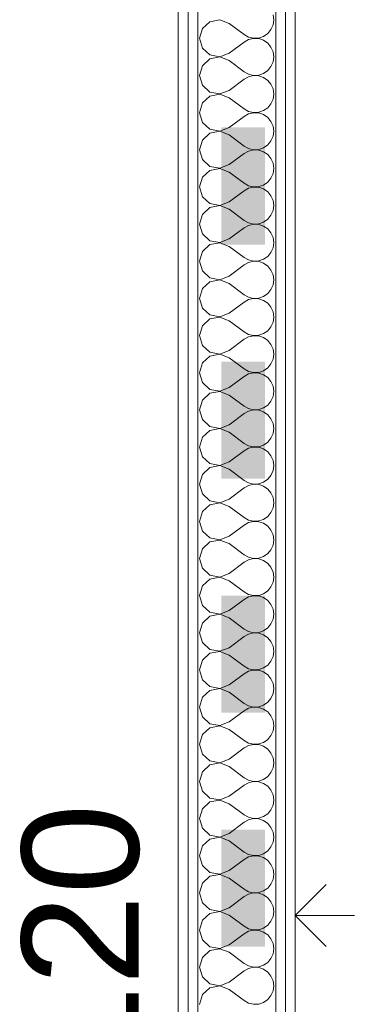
# Model space of a CAD drawing. Header units: millimetres. Extents: x -146116 to 602001, y -318793 to 100489.
# Tile 81 of 100: x 326350 to 326780, y -6109 to -4848. Entities that reach past the tile are written whole.
import ezdxf

# ---------------------------------------------------------------- set-up
doc = ezdxf.new("R2010")
doc.units = ezdxf.units.MM
doc.header["$LTSCALE"] = 0.1
doc.header["$MEASUREMENT"] = 0
doc.layers.get('0').update_dxf_attribs({"color": 8})
for name, color, linetype, lineweight in [('eks Rzut parteru$0$01 UWAGI_Nr_pióra__6', 8, 'Continuous', 13), ('eks Rzut parteru$0$2D - Ogólne_Nr_pióra__38', 8, 'Continuous', 13), ('eks Rzut parteru$0$Nowe_830-G Teksty Etykiety_Nr_pióra__38', 8, 'Continuous', 13), ('eks Rzut parteru$0$Nowe_Konstrukcja - Ściany zew_Nr_pióra__1', 8, 'Continuous', 13), ('eks Rzut parteru$0$Nowe_Konstrukcja - Ściany zew_Nr_pióra__47', 8, 'Continuous', 15), ('eks Rzut parteru$0$Nowe_Konstrukcja - Ściany zew_Nr_pióra__67', 8, 'Continuous', 13)]:
    doc.layers.add(name, color=color, linetype=linetype, lineweight=lineweight)
doc.layers.add('eks Rzut parteru$0$Nowe_Konstrukcja - Ściany zew', color=8, linetype='Continuous')
doc.layers.add('REWIZJA_1', color=6, linetype='Continuous')
doc.styles.add('eks Rzut parteru$0$GENERATED_STYLE_5', font='arial.ttf')

# ---------------------------------------------------------------- blocks, each defined once
blk = doc.blocks.new('eks Rzut parteru$0$ARROWHEAD_8')
at = {"color": 0, "linetype": 'Continuous', "lineweight": 0}
blk.add_line((0, 0), (-1, 0), dxfattribs=at)
at = {"color": 0, "linetype": 'Continuous', "lineweight": 0, "flags": 128}
blk.add_lwpolyline([(-0.525, 0.525), (0, 0), (-0.525, -0.525)], dxfattribs=at)
blk = doc.blocks.new('*X95')
at = {"layer": 'eks Rzut parteru$0$2D - Ogólne_Nr_pióra__38', "linetype": 'Continuous', "lineweight": 13}
for points in [[(79050, 824), (78900, 824), (78900, 768.3), (79050, 768.3)], [(79350, 824), (79200, 824), (79200, 768.3), (79350, 768.3)], [(79650, 824), (79500, 824), (79500, 768.3), (79650, 768.3)], [(79950, 824), (79800, 824), (79800, 768.3), (79950, 768.3)]]:
    blk.add_hatch(color=30, dxfattribs=at).paths.add_polyline_path(points)
blk = doc.blocks.new('*X66')
at = {"layer": 'eks Rzut parteru$0$Nowe_Konstrukcja - Ściany zew_Nr_pióra__1', "color": 7, "linetype": 'Continuous', "lineweight": 13}
for p, q in [((78761.9, 835.5), (78755.4, 834.6)), ((78768.4, 834.6), (78761.9, 835.5)), ((78774.4, 831.9), (78768.4, 834.6)), ((78803, 834.6), (78797, 831.9)), ((78809.5, 835.5), (78803, 834.6)), ((78816, 834.6), (78809.5, 835.5)), ((78822, 831.9), (78816, 834.6)), ((78850.6, 834.6), (78844.6, 831.9)), ((78857.1, 835.5), (78850.6, 834.6)), ((78863.6, 834.6), (78857.1, 835.5)), ((78869.7, 831.9), (78863.6, 834.6)), ((78898.3, 834.6), (78892.2, 831.9)), ((78904.8, 835.5), (78898.3, 834.6)), ((78911.3, 834.6), (78904.8, 835.5)), ((78917.3, 831.9), (78911.3, 834.6)), ((78945.9, 834.6), (78939.9, 831.9)), ((78952.4, 835.5), (78945.9, 834.6)), ((78958.9, 834.6), (78952.4, 835.5)), ((78964.9, 831.9), (78958.9, 834.6)), ((78993.5, 834.6), (78987.5, 831.9)), ((79000, 835.5), (78993.5, 834.6)), ((79006.5, 834.6), (79000, 835.5)), ((79012.5, 831.9), (79006.5, 834.6)), ((79041.1, 834.6), (79035.1, 831.9)), ((79047.6, 835.5), (79041.1, 834.6)), ((79054.1, 834.6), (79047.6, 835.5)), ((79060.1, 831.9), (79054.1, 834.6)), ((79088.7, 834.6), (79082.7, 831.9)), ((79095.2, 835.5), (79088.7, 834.6)), ((79101.7, 834.6), (79095.2, 835.5)), ((79107.8, 831.9), (79101.7, 834.6)), ((79136.4, 834.6), (79130.3, 831.9)), ((79142.9, 835.5), (79136.4, 834.6)), ((79149.4, 834.6), (79142.9, 835.5)), ((79155.4, 831.9), (79149.4, 834.6)), ((79184, 834.6), (79178, 831.9)), ((79190.5, 835.5), (79184, 834.6)), ((79197, 834.6), (79190.5, 835.5)), ((79203, 831.9), (79197, 834.6)), ((79231.6, 834.6), (79225.6, 831.9)), ((79238.1, 835.5), (79231.6, 834.6)), ((79244.6, 834.6), (79238.1, 835.5)), ((79250.6, 831.9), (79244.6, 834.6)), ((79279.2, 834.6), (79273.2, 831.9)), ((79285.7, 835.5), (79279.2, 834.6)), ((79292.2, 834.6), (79285.7, 835.5)), ((79298.2, 831.9), (79292.2, 834.6)), ((79326.8, 834.6), (79320.8, 831.9)), ((79333.3, 835.5), (79326.8, 834.6)), ((79339.8, 834.6), (79333.3, 835.5)), ((79345.9, 831.9), (79339.8, 834.6)), ((79374.4, 834.6), (79368.4, 831.9)), ((79381, 835.5), (79374.4, 834.6)), ((79387.5, 834.6), (79381, 835.5)), ((79393.5, 831.9), (79387.5, 834.6)), ((79422.1, 834.6), (79416.1, 831.9)), ((79428.6, 835.5), (79422.1, 834.6)), ((79435.1, 834.6), (79428.6, 835.5)), ((79441.1, 831.9), (79435.1, 834.6)), ((79469.7, 834.6), (79463.7, 831.9)), ((79476.2, 835.5), (79469.7, 834.6)), ((79482.7, 834.6), (79476.2, 835.5)), ((79488.7, 831.9), (79482.7, 834.6)), ((79517.3, 834.6), (79511.3, 831.9)), ((79523.8, 835.5), (79517.3, 834.6)), ((79530.3, 834.6), (79523.8, 835.5)), ((79536.3, 831.9), (79530.3, 834.6)), ((79564.9, 834.6), (79558.9, 831.9)), ((79571.4, 835.5), (79564.9, 834.6)), ((79577.9, 834.6), (79571.4, 835.5)), ((79583.9, 831.9), (79577.9, 834.6)), ((79612.5, 834.6), (79606.5, 831.9)), ((79619, 835.5), (79612.5, 834.6)), ((79625.6, 834.6), (79619, 835.5)), ((79631.6, 831.9), (79625.6, 834.6)), ((79660.2, 834.6), (79654.1, 831.9)), ((79666.7, 835.5), (79660.2, 834.6)), ((79673.2, 834.6), (79666.7, 835.5)), ((79679.2, 831.9), (79673.2, 834.6)), ((79707.8, 834.6), (79701.8, 831.9)), ((79714.3, 835.5), (79707.8, 834.6)), ((79720.8, 834.6), (79714.3, 835.5)), ((79726.8, 831.9), (79720.8, 834.6)), ((79755.4, 834.6), (79749.4, 831.9)), ((79761.9, 835.5), (79755.4, 834.6)), ((79768.4, 834.6), (79761.9, 835.5)), ((79774.4, 831.9), (79768.4, 834.6)), ((79803, 834.6), (79797, 831.9)), ((79809.5, 835.5), (79803, 834.6)), ((79816, 834.6), (79809.5, 835.5)), ((79822, 831.9), (79816, 834.6)), ((79850.6, 834.6), (79844.6, 831.9)), ((79857.1, 835.5), (79850.6, 834.6)), ((79863.6, 834.6), (79857.1, 835.5)), ((79869.7, 831.9), (79863.6, 834.6)), ((79898.3, 834.6), (79892.2, 831.9)), ((79904.8, 835.5), (79898.3, 834.6)), ((79911.3, 834.6), (79904.8, 835.5)), ((79917.3, 831.9), (79911.3, 834.6)), ((79945.9, 834.6), (79939.9, 831.9)), ((79952.4, 835.5), (79945.9, 834.6)), ((79958.9, 834.6), (79952.4, 835.5)), ((79964.9, 831.9), (79958.9, 834.6)), ((79993.5, 834.6), (79987.5, 831.9)), ((80000, 835.5), (79993.5, 834.6)), ((80006.5, 834.6), (80000, 835.5)), ((80012.5, 831.9), (80006.5, 834.6)), ((78779.5, 827.7), (78774.4, 831.9)), ((78783.2, 822.3), (78779.5, 827.7)), ((78785.3, 816.1), (78783.2, 822.3)), ((78788.2, 822.3), (78786.1, 816.1)), ((78791.9, 827.7), (78788.2, 822.3)), ((78797, 831.9), (78791.9, 827.7)), ((78827.1, 827.7), (78822, 831.9)), ((78830.8, 822.3), (78827.1, 827.7)), ((78832.9, 816.1), (78830.8, 822.3)), ((78835.8, 822.3), (78833.7, 816.1)), ((78839.6, 827.7), (78835.8, 822.3)), ((78844.6, 831.9), (78839.6, 827.7)), ((78874.7, 827.7), (78869.7, 831.9)), ((78878.4, 822.3), (78874.7, 827.7)), ((78880.5, 816.1), (78878.4, 822.3)), ((78883.5, 822.3), (78881.4, 816.1)), ((78887.2, 827.7), (78883.5, 822.3)), ((78892.2, 831.9), (78887.2, 827.7)), ((78922.3, 827.7), (78917.3, 831.9)), ((78926.1, 822.3), (78922.3, 827.7)), ((78928.2, 816.1), (78926.1, 822.3)), ((78931.1, 822.3), (78929, 816.1)), ((78934.8, 827.7), (78931.1, 822.3)), ((78939.9, 831.9), (78934.8, 827.7)), ((78970, 827.7), (78964.9, 831.9)), ((78973.7, 822.3), (78970, 827.7)), ((78975.8, 816.1), (78973.7, 822.3)), ((78978.7, 822.3), (78976.6, 816.1)), ((78982.4, 827.7), (78978.7, 822.3)), ((78987.5, 831.9), (78982.4, 827.7)), ((79017.6, 827.7), (79012.5, 831.9)), ((79021.3, 822.3), (79017.6, 827.7)), ((79023.4, 816.1), (79021.3, 822.3)), ((79026.3, 822.3), (79024.2, 816.1)), ((79030, 827.7), (79026.3, 822.3)), ((79035.1, 831.9), (79030, 827.7)), ((79065.2, 827.7), (79060.1, 831.9)), ((79068.9, 822.3), (79065.2, 827.7)), ((79071, 816.1), (79068.9, 822.3)), ((79073.9, 822.3), (79071.8, 816.1)), ((79077.7, 827.7), (79073.9, 822.3)), ((79082.7, 831.9), (79077.7, 827.7)), ((79112.8, 827.7), (79107.8, 831.9)), ((79116.5, 822.3), (79112.8, 827.7)), ((79118.6, 816.1), (79116.5, 822.3)), ((79121.6, 822.3), (79119.5, 816.1)), ((79125.3, 827.7), (79121.6, 822.3)), ((79130.3, 831.9), (79125.3, 827.7)), ((79160.4, 827.7), (79155.4, 831.9)), ((79164.2, 822.3), (79160.4, 827.7)), ((79166.3, 816.1), (79164.2, 822.3)), ((79169.2, 822.3), (79167.1, 816.1)), ((79172.9, 827.7), (79169.2, 822.3)), ((79178, 831.9), (79172.9, 827.7)), ((79208.1, 827.7), (79203, 831.9)), ((79211.8, 822.3), (79208.1, 827.7)), ((79213.9, 816.1), (79211.8, 822.3)), ((79216.8, 822.3), (79214.7, 816.1)), ((79220.5, 827.7), (79216.8, 822.3)), ((79225.6, 831.9), (79220.5, 827.7)), ((79255.7, 827.7), (79250.6, 831.9)), ((79259.4, 822.3), (79255.7, 827.7)), ((79261.5, 816.1), (79259.4, 822.3)), ((79264.4, 822.3), (79262.3, 816.1)), ((79268.1, 827.7), (79264.4, 822.3)), ((79273.2, 831.9), (79268.1, 827.7)), ((79303.3, 827.7), (79298.2, 831.9)), ((79307, 822.3), (79303.3, 827.7)), ((79309.1, 816.1), (79307, 822.3)), ((79312, 822.3), (79309.9, 816.1)), ((79315.8, 827.7), (79312, 822.3)), ((79320.8, 831.9), (79315.8, 827.7)), ((79350.9, 827.7), (79345.9, 831.9)), ((79354.6, 822.3), (79350.9, 827.7)), ((79356.7, 816.1), (79354.6, 822.3)), ((79359.7, 822.3), (79357.6, 816.1)), ((79363.4, 827.7), (79359.7, 822.3)), ((79368.4, 831.9), (79363.4, 827.7)), ((79398.5, 827.7), (79393.5, 831.9)), ((79402.2, 822.3), (79398.5, 827.7)), ((79404.3, 816.1), (79402.2, 822.3)), ((79407.3, 822.3), (79405.2, 816.1)), ((79411, 827.7), (79407.3, 822.3)), ((79416.1, 831.9), (79411, 827.7)), ((79446.1, 827.7), (79441.1, 831.9)), ((79449.9, 822.3), (79446.1, 827.7)), ((79452, 816.1), (79449.9, 822.3)), ((79454.9, 822.3), (79452.8, 816.1)), ((79458.6, 827.7), (79454.9, 822.3)), ((79463.7, 831.9), (79458.6, 827.7)), ((79493.8, 827.7), (79488.7, 831.9)), ((79497.5, 822.3), (79493.8, 827.7)), ((79499.6, 816.1), (79497.5, 822.3)), ((79502.5, 822.3), (79500.4, 816.1)), ((79506.2, 827.7), (79502.5, 822.3)), ((79511.3, 831.9), (79506.2, 827.7)), ((79541.4, 827.7), (79536.3, 831.9)), ((79545.1, 822.3), (79541.4, 827.7)), ((79547.2, 816.1), (79545.1, 822.3)), ((79550.1, 822.3), (79548, 816.1)), ((79553.9, 827.7), (79550.1, 822.3)), ((79558.9, 831.9), (79553.9, 827.7)), ((79589, 827.7), (79583.9, 831.9)), ((79592.7, 822.3), (79589, 827.7)), ((79594.8, 816.1), (79592.7, 822.3)), ((79597.8, 822.3), (79595.7, 816.1)), ((79601.5, 827.7), (79597.8, 822.3)), ((79606.5, 831.9), (79601.5, 827.7)), ((79636.6, 827.7), (79631.6, 831.9)), ((79640.3, 822.3), (79636.6, 827.7)), ((79642.4, 816.1), (79640.3, 822.3)), ((79645.4, 822.3), (79643.3, 816.1)), ((79649.1, 827.7), (79645.4, 822.3)), ((79654.1, 831.9), (79649.1, 827.7)), ((79684.2, 827.7), (79679.2, 831.9)), ((79688, 822.3), (79684.2, 827.7)), ((79690.1, 816.1), (79688, 822.3)), ((79693, 822.3), (79690.9, 816.1)), ((79696.7, 827.7), (79693, 822.3)), ((79701.8, 831.9), (79696.7, 827.7)), ((79731.9, 827.7), (79726.8, 831.9)), ((79735.6, 822.3), (79731.9, 827.7)), ((79737.7, 816.1), (79735.6, 822.3)), ((79740.6, 822.3), (79738.5, 816.1)), ((79744.3, 827.7), (79740.6, 822.3)), ((79749.4, 831.9), (79744.3, 827.7)), ((79779.5, 827.7), (79774.4, 831.9)), ((79783.2, 822.3), (79779.5, 827.7)), ((79785.3, 816.1), (79783.2, 822.3)), ((79788.2, 822.3), (79786.1, 816.1)), ((79791.9, 827.7), (79788.2, 822.3)), ((79797, 831.9), (79791.9, 827.7)), ((79827.1, 827.7), (79822, 831.9)), ((79830.8, 822.3), (79827.1, 827.7)), ((79832.9, 816.1), (79830.8, 822.3)), ((79835.8, 822.3), (79833.7, 816.1)), ((79839.6, 827.7), (79835.8, 822.3)), ((79844.6, 831.9), (79839.6, 827.7)), ((79874.7, 827.7), (79869.7, 831.9)), ((79878.4, 822.3), (79874.7, 827.7)), ((79880.5, 816.1), (79878.4, 822.3)), ((79883.5, 822.3), (79881.4, 816.1)), ((79887.2, 827.7), (79883.5, 822.3)), ((79892.2, 831.9), (79887.2, 827.7)), ((79922.3, 827.7), (79917.3, 831.9)), ((79926.1, 822.3), (79922.3, 827.7)), ((79928.2, 816.1), (79926.1, 822.3)), ((79931.1, 822.3), (79929, 816.1)), ((79934.8, 827.7), (79931.1, 822.3)), ((79939.9, 831.9), (79934.8, 827.7)), ((79970, 827.7), (79964.9, 831.9)), ((79973.7, 822.3), (79970, 827.7)), ((79975.8, 816.1), (79973.7, 822.3)), ((79978.7, 822.3), (79976.6, 816.1)), ((79982.4, 827.7), (79978.7, 822.3)), ((79987.5, 831.9), (79982.4, 827.7)), ((80017.6, 827.7), (80012.5, 831.9)), ((80021.3, 822.3), (80017.6, 827.7)), ((80023.4, 816.1), (80021.3, 822.3)), ((78784.1, 803.1), (78785.6, 809.5)), ((78785.6, 809.5), (78785.3, 816.1)), ((78786.1, 816.1), (78785.8, 809.5)), ((78785.8, 809.5), (78787.3, 803.1)), ((78831.8, 803.1), (78833.2, 809.5)), ((78833.2, 809.5), (78832.9, 816.1)), ((78833.7, 816.1), (78833.4, 809.5)), ((78833.4, 809.5), (78834.9, 803.1)), ((78879.4, 803.1), (78880.9, 809.5)), ((78880.9, 809.5), (78880.5, 816.1)), ((78881.4, 816.1), (78881, 809.5)), ((78881, 809.5), (78882.5, 803.1)), ((78927, 803.1), (78928.5, 809.5)), ((78928.5, 809.5), (78928.2, 816.1)), ((78929, 816.1), (78928.7, 809.5)), ((78928.7, 809.5), (78930.2, 803.1)), ((78974.6, 803.1), (78976.1, 809.5)), ((78976.1, 809.5), (78975.8, 816.1)), ((78976.6, 816.1), (78976.3, 809.5)), ((78976.3, 809.5), (78977.8, 803.1)), ((79022.2, 803.1), (79023.7, 809.5)), ((79023.7, 809.5), (79023.4, 816.1)), ((79024.2, 816.1), (79023.9, 809.5)), ((79023.9, 809.5), (79025.4, 803.1)), ((79069.8, 803.1), (79071.3, 809.5)), ((79071.3, 809.5), (79071, 816.1)), ((79071.8, 816.1), (79071.5, 809.5)), ((79071.5, 809.5), (79073, 803.1)), ((79117.5, 803.1), (79119, 809.5)), ((79119, 809.5), (79118.6, 816.1)), ((79119.5, 816.1), (79119.1, 809.5)), ((79119.1, 809.5), (79120.6, 803.1)), ((79165.1, 803.1), (79166.6, 809.5)), ((79166.6, 809.5), (79166.3, 816.1)), ((79167.1, 816.1), (79166.8, 809.5)), ((79166.8, 809.5), (79168.2, 803.1)), ((79212.7, 803.1), (79214.2, 809.5)), ((79214.2, 809.5), (79213.9, 816.1)), ((79214.7, 816.1), (79214.4, 809.5)), ((79214.4, 809.5), (79215.9, 803.1)), ((79260.3, 803.1), (79261.8, 809.5)), ((79261.8, 809.5), (79261.5, 816.1)), ((79262.3, 816.1), (79262, 809.5)), ((79262, 809.5), (79263.5, 803.1)), ((79307.9, 803.1), (79309.4, 809.5)), ((79309.4, 809.5), (79309.1, 816.1)), ((79309.9, 816.1), (79309.6, 809.5)), ((79309.6, 809.5), (79311.1, 803.1)), ((79355.6, 803.1), (79357, 809.5)), ((79357, 809.5), (79356.7, 816.1)), ((79357.6, 816.1), (79357.2, 809.5)), ((79357.2, 809.5), (79358.7, 803.1)), ((79403.2, 803.1), (79404.7, 809.5)), ((79404.7, 809.5), (79404.3, 816.1)), ((79405.2, 816.1), (79404.9, 809.5)), ((79404.9, 809.5), (79406.3, 803.1)), ((79450.8, 803.1), (79452.3, 809.5)), ((79452.3, 809.5), (79452, 816.1)), ((79452.8, 816.1), (79452.5, 809.5)), ((79452.5, 809.5), (79454, 803.1)), ((79498.4, 803.1), (79499.9, 809.5)), ((79499.9, 809.5), (79499.6, 816.1)), ((79500.4, 816.1), (79500.1, 809.5)), ((79500.1, 809.5), (79501.6, 803.1)), ((79546, 803.1), (79547.5, 809.5)), ((79547.5, 809.5), (79547.2, 816.1)), ((79548, 816.1), (79547.7, 809.5)), ((79547.7, 809.5), (79549.2, 803.1)), ((79593.7, 803.1), (79595.1, 809.5)), ((79595.1, 809.5), (79594.8, 816.1)), ((79595.7, 816.1), (79595.3, 809.5)), ((79595.3, 809.5), (79596.8, 803.1)), ((79641.3, 803.1), (79642.8, 809.5)), ((79642.8, 809.5), (79642.4, 816.1)), ((79643.3, 816.1), (79643, 809.5)), ((79643, 809.5), (79644.4, 803.1)), ((79688.9, 803.1), (79690.4, 809.5)), ((79690.4, 809.5), (79690.1, 816.1)), ((79690.9, 816.1), (79690.6, 809.5)), ((79690.6, 809.5), (79692.1, 803.1)), ((79736.5, 803.1), (79738, 809.5)), ((79738, 809.5), (79737.7, 816.1)), ((79738.5, 816.1), (79738.2, 809.5)), ((79738.2, 809.5), (79739.7, 803.1)), ((79784.1, 803.1), (79785.6, 809.5)), ((79785.6, 809.5), (79785.3, 816.1)), ((79786.1, 816.1), (79785.8, 809.5)), ((79785.8, 809.5), (79787.3, 803.1)), ((79831.8, 803.1), (79833.2, 809.5)), ((79833.2, 809.5), (79832.9, 816.1)), ((79833.7, 816.1), (79833.4, 809.5)), ((79833.4, 809.5), (79834.9, 803.1)), ((79879.4, 803.1), (79880.9, 809.5)), ((79880.9, 809.5), (79880.5, 816.1)), ((79881.4, 816.1), (79881, 809.5)), ((79881, 809.5), (79882.5, 803.1)), ((79927, 803.1), (79928.5, 809.5)), ((79928.5, 809.5), (79928.2, 816.1)), ((79929, 816.1), (79928.7, 809.5)), ((79928.7, 809.5), (79930.2, 803.1)), ((79974.6, 803.1), (79976.1, 809.5)), ((79976.1, 809.5), (79975.8, 816.1)), ((79976.6, 816.1), (79976.3, 809.5)), ((79976.3, 809.5), (79977.8, 803.1)), ((80022.2, 803.1), (80023.7, 809.5)), ((80023.7, 809.5), (80023.4, 816.1)), ((78766.7, 778.3), (78781, 797.4)), ((78781, 797.4), (78784.1, 803.1)), ((78787.3, 803.1), (78790.5, 797.4)), ((78804.8, 778.3), (78790.5, 797.4)), ((78814.3, 778.3), (78828.6, 797.4)), ((78828.6, 797.4), (78831.8, 803.1)), ((78834.9, 803.1), (78838.1, 797.4)), ((78852.4, 778.3), (78838.1, 797.4)), ((78861.9, 778.3), (78876.2, 797.4)), ((78876.2, 797.4), (78879.4, 803.1)), ((78882.5, 803.1), (78885.7, 797.4)), ((78900, 778.3), (78885.7, 797.4)), ((78909.5, 778.3), (78923.8, 797.4)), ((78923.8, 797.4), (78927, 803.1)), ((78930.2, 803.1), (78933.3, 797.4)), ((78947.6, 778.3), (78933.3, 797.4)), ((78957.1, 778.3), (78971.4, 797.4)), ((78971.4, 797.4), (78974.6, 803.1)), ((78977.8, 803.1), (78981, 797.4)), ((78995.2, 778.3), (78981, 797.4)), ((79004.8, 778.3), (79019, 797.4)), ((79019, 797.4), (79022.2, 803.1)), ((79025.4, 803.1), (79028.6, 797.4)), ((79042.9, 778.3), (79028.6, 797.4)), ((79052.4, 778.3), (79066.7, 797.4)), ((79066.7, 797.4), (79069.8, 803.1)), ((79073, 803.1), (79076.2, 797.4)), ((79090.5, 778.3), (79076.2, 797.4)), ((79100, 778.3), (79114.3, 797.4)), ((79114.3, 797.4), (79117.5, 803.1)), ((79120.6, 803.1), (79123.8, 797.4)), ((79138.1, 778.3), (79123.8, 797.4)), ((79147.6, 778.3), (79161.9, 797.4)), ((79161.9, 797.4), (79165.1, 803.1)), ((79168.2, 803.1), (79171.4, 797.4)), ((79185.7, 778.3), (79171.4, 797.4)), ((79195.2, 778.3), (79209.5, 797.4)), ((79209.5, 797.4), (79212.7, 803.1)), ((79215.9, 803.1), (79219, 797.4)), ((79233.3, 778.3), (79219, 797.4)), ((79242.9, 778.3), (79257.1, 797.4)), ((79257.1, 797.4), (79260.3, 803.1)), ((79263.5, 803.1), (79266.7, 797.4)), ((79281, 778.3), (79266.7, 797.4)), ((79290.5, 778.3), (79304.8, 797.4)), ((79304.8, 797.4), (79307.9, 803.1)), ((79311.1, 803.1), (79314.3, 797.4)), ((79328.6, 778.3), (79314.3, 797.4)), ((79338.1, 778.3), (79352.4, 797.4)), ((79352.4, 797.4), (79355.6, 803.1)), ((79358.7, 803.1), (79361.9, 797.4)), ((79376.2, 778.3), (79361.9, 797.4)), ((79385.7, 778.3), (79400, 797.4)), ((79400, 797.4), (79403.2, 803.1)), ((79406.3, 803.1), (79409.5, 797.4)), ((79423.8, 778.3), (79409.5, 797.4)), ((79433.3, 778.3), (79447.6, 797.4)), ((79447.6, 797.4), (79450.8, 803.1)), ((79454, 803.1), (79457.1, 797.4)), ((79471.4, 778.3), (79457.1, 797.4)), ((79481, 778.3), (79495.2, 797.4)), ((79495.2, 797.4), (79498.4, 803.1)), ((79501.6, 803.1), (79504.8, 797.4)), ((79519, 778.3), (79504.8, 797.4)), ((79528.6, 778.3), (79542.9, 797.4)), ((79542.9, 797.4), (79546, 803.1)), ((79549.2, 803.1), (79552.4, 797.4)), ((79566.7, 778.3), (79552.4, 797.4)), ((79576.2, 778.3), (79590.5, 797.4)), ((79590.5, 797.4), (79593.7, 803.1)), ((79596.8, 803.1), (79600, 797.4)), ((79614.3, 778.3), (79600, 797.4)), ((79623.8, 778.3), (79638.1, 797.4)), ((79638.1, 797.4), (79641.3, 803.1)), ((79644.4, 803.1), (79647.6, 797.4)), ((79661.9, 778.3), (79647.6, 797.4)), ((79671.4, 778.3), (79685.7, 797.4)), ((79685.7, 797.4), (79688.9, 803.1)), ((79692.1, 803.1), (79695.2, 797.4)), ((79709.5, 778.3), (79695.2, 797.4)), ((79719, 778.3), (79733.3, 797.4)), ((79733.3, 797.4), (79736.5, 803.1)), ((79739.7, 803.1), (79742.9, 797.4)), ((79757.1, 778.3), (79742.9, 797.4)), ((79766.7, 778.3), (79781, 797.4)), ((79781, 797.4), (79784.1, 803.1)), ((79787.3, 803.1), (79790.5, 797.4)), ((79804.8, 778.3), (79790.5, 797.4)), ((79814.3, 778.3), (79828.6, 797.4)), ((79828.6, 797.4), (79831.8, 803.1)), ((79834.9, 803.1), (79838.1, 797.4)), ((79852.4, 778.3), (79838.1, 797.4)), ((79861.9, 778.3), (79876.2, 797.4)), ((79876.2, 797.4), (79879.4, 803.1)), ((79882.5, 803.1), (79885.7, 797.4)), ((79900, 778.3), (79885.7, 797.4)), ((79909.5, 778.3), (79923.8, 797.4)), ((79923.8, 797.4), (79927, 803.1)), ((79930.2, 803.1), (79933.3, 797.4)), ((79947.6, 778.3), (79933.3, 797.4)), ((79957.1, 778.3), (79971.4, 797.4)), ((79971.4, 797.4), (79974.6, 803.1)), ((79977.8, 803.1), (79981, 797.4)), ((79995.2, 778.3), (79981, 797.4)), ((80004.8, 778.3), (80019, 797.4)), ((80019, 797.4), (80022.2, 803.1)), ((78766.7, 778.3), (78762, 766.2)), ((78809.4, 766.2), (78804.8, 778.3)), ((78814.3, 778.3), (78809.6, 766.2)), ((78857, 766.2), (78852.4, 778.3)), ((78861.9, 778.3), (78857.2, 766.2)), ((78904.7, 766.2), (78900, 778.3)), ((78909.5, 778.3), (78904.9, 766.2)), ((78952.3, 766.2), (78947.6, 778.3)), ((78957.1, 778.3), (78952.5, 766.2)), ((78999.9, 766.2), (78995.2, 778.3)), ((79004.8, 778.3), (79000.1, 766.2)), ((79047.5, 766.2), (79042.9, 778.3)), ((79052.4, 778.3), (79047.7, 766.2)), ((79095.1, 766.2), (79090.5, 778.3)), ((79100, 778.3), (79095.3, 766.2)), ((79142.8, 766.2), (79138.1, 778.3)), ((79147.6, 778.3), (79143, 766.2)), ((79190.4, 766.2), (79185.7, 778.3)), ((79195.2, 778.3), (79190.6, 766.2)), ((79238, 766.2), (79233.3, 778.3)), ((79242.9, 778.3), (79238.2, 766.2)), ((79285.6, 766.2), (79281, 778.3)), ((79290.5, 778.3), (79285.8, 766.2)), ((79333.2, 766.2), (79328.6, 778.3)), ((79338.1, 778.3), (79333.4, 766.2)), ((79380.9, 766.2), (79376.2, 778.3)), ((79385.7, 778.3), (79381, 766.2)), ((79428.5, 766.2), (79423.8, 778.3)), ((79433.3, 778.3), (79428.7, 766.2)), ((79476.1, 766.2), (79471.4, 778.3)), ((79481, 778.3), (79476.3, 766.2)), ((79523.7, 766.2), (79519, 778.3)), ((79528.6, 778.3), (79523.9, 766.2)), ((79571.3, 766.2), (79566.7, 778.3)), ((79576.2, 778.3), (79571.5, 766.2)), ((79619, 766.2), (79614.3, 778.3)), ((79623.8, 778.3), (79619.1, 766.2)), ((79666.6, 766.2), (79661.9, 778.3)), ((79671.4, 778.3), (79666.8, 766.2)), ((79714.2, 766.2), (79709.5, 778.3)), ((79719, 778.3), (79714.4, 766.2)), ((79761.8, 766.2), (79757.1, 778.3)), ((79766.7, 778.3), (79762, 766.2)), ((79809.4, 766.2), (79804.8, 778.3)), ((79814.3, 778.3), (79809.6, 766.2)), ((79857, 766.2), (79852.4, 778.3)), ((79861.9, 778.3), (79857.2, 766.2)), ((79904.7, 766.2), (79900, 778.3)), ((79909.5, 778.3), (79904.9, 766.2)), ((79952.3, 766.2), (79947.6, 778.3)), ((79957.1, 778.3), (79952.5, 766.2)), ((79999.9, 766.2), (79995.2, 778.3)), ((80004.8, 778.3), (80000.1, 766.2)), ((78762, 766.2), (78764.4, 753.4)), ((78807, 753.4), (78809.4, 766.2)), ((78809.6, 766.2), (78812, 753.4)), ((78854.6, 753.4), (78857, 766.2)), ((78857.2, 766.2), (78859.7, 753.4)), ((78902.2, 753.4), (78904.7, 766.2)), ((78904.9, 766.2), (78907.3, 753.4)), ((78949.9, 753.4), (78952.3, 766.2)), ((78952.5, 766.2), (78954.9, 753.4)), ((78997.5, 753.4), (78999.9, 766.2)), ((79000.1, 766.2), (79002.5, 753.4)), ((79045.1, 753.4), (79047.5, 766.2)), ((79047.7, 766.2), (79050.1, 753.4)), ((79092.7, 753.4), (79095.1, 766.2)), ((79095.3, 766.2), (79097.8, 753.4)), ((79140.3, 753.4), (79142.8, 766.2)), ((79143, 766.2), (79145.4, 753.4)), ((79188, 753.4), (79190.4, 766.2)), ((79190.6, 766.2), (79193, 753.4)), ((79235.6, 753.4), (79238, 766.2)), ((79238.2, 766.2), (79240.6, 753.4)), ((79283.2, 753.4), (79285.6, 766.2)), ((79285.8, 766.2), (79288.2, 753.4)), ((79330.8, 753.4), (79333.2, 766.2)), ((79333.4, 766.2), (79335.8, 753.4)), ((79378.4, 753.4), (79380.9, 766.2)), ((79381, 766.2), (79383.5, 753.4)), ((79426.1, 753.4), (79428.5, 766.2)), ((79428.7, 766.2), (79431.1, 753.4)), ((79473.7, 753.4), (79476.1, 766.2)), ((79476.3, 766.2), (79478.7, 753.4)), ((79521.3, 753.4), (79523.7, 766.2)), ((79523.9, 766.2), (79526.3, 753.4)), ((79568.9, 753.4), (79571.3, 766.2)), ((79571.5, 766.2), (79573.9, 753.4)), ((79616.5, 753.4), (79619, 766.2)), ((79619.1, 766.2), (79621.6, 753.4)), ((79664.2, 753.4), (79666.6, 766.2)), ((79666.8, 766.2), (79669.2, 753.4)), ((79711.8, 753.4), (79714.2, 766.2)), ((79714.4, 766.2), (79716.8, 753.4)), ((79759.4, 753.4), (79761.8, 766.2)), ((79762, 766.2), (79764.4, 753.4)), ((79807, 753.4), (79809.4, 766.2)), ((79809.6, 766.2), (79812, 753.4)), ((79854.6, 753.4), (79857, 766.2)), ((79857.2, 766.2), (79859.7, 753.4)), ((79902.2, 753.4), (79904.7, 766.2)), ((79904.9, 766.2), (79907.3, 753.4)), ((79949.9, 753.4), (79952.3, 766.2)), ((79952.5, 766.2), (79954.9, 753.4)), ((79997.5, 753.4), (79999.9, 766.2)), ((80000.1, 766.2), (80002.5, 753.4)), ((78764.4, 753.4), (78773.2, 743.8)), ((78798.2, 743.8), (78807, 753.4)), ((78812, 753.4), (78820.8, 743.8)), ((78845.9, 743.8), (78854.6, 753.4)), ((78859.7, 753.4), (78868.4, 743.8)), ((78893.5, 743.8), (78902.2, 753.4)), ((78907.3, 753.4), (78916.1, 743.8)), ((78941.1, 743.8), (78949.9, 753.4)), ((78954.9, 753.4), (78963.7, 743.8)), ((78988.7, 743.8), (78997.5, 753.4)), ((79002.5, 753.4), (79011.3, 743.8)), ((79036.3, 743.8), (79045.1, 753.4)), ((79050.1, 753.4), (79058.9, 743.8)), ((79083.9, 743.8), (79092.7, 753.4)), ((79097.8, 753.4), (79106.5, 743.8)), ((79131.6, 743.8), (79140.3, 753.4)), ((79145.4, 753.4), (79154.1, 743.8)), ((79179.2, 743.8), (79188, 753.4)), ((79193, 753.4), (79201.8, 743.8)), ((79226.8, 743.8), (79235.6, 753.4)), ((79240.6, 753.4), (79249.4, 743.8)), ((79274.4, 743.8), (79283.2, 753.4)), ((79288.2, 753.4), (79297, 743.8)), ((79322, 743.8), (79330.8, 753.4)), ((79335.8, 753.4), (79344.6, 743.8)), ((79369.7, 743.8), (79378.4, 753.4)), ((79383.5, 753.4), (79392.2, 743.8)), ((79417.3, 743.8), (79426.1, 753.4)), ((79431.1, 753.4), (79439.9, 743.8)), ((79464.9, 743.8), (79473.7, 753.4)), ((79478.7, 753.4), (79487.5, 743.8)), ((79512.5, 743.8), (79521.3, 753.4)), ((79526.3, 753.4), (79535.1, 743.8)), ((79560.1, 743.8), (79568.9, 753.4)), ((79573.9, 753.4), (79582.7, 743.8)), ((79607.8, 743.8), (79616.5, 753.4)), ((79621.6, 753.4), (79630.3, 743.8)), ((79655.4, 743.8), (79664.2, 753.4)), ((79669.2, 753.4), (79678, 743.8)), ((79703, 743.8), (79711.8, 753.4)), ((79716.8, 753.4), (79725.6, 743.8)), ((79750.6, 743.8), (79759.4, 753.4)), ((79764.4, 753.4), (79773.2, 743.8)), ((79798.2, 743.8), (79807, 753.4)), ((79812, 753.4), (79820.8, 743.8)), ((79845.9, 743.8), (79854.6, 753.4)), ((79859.7, 753.4), (79868.4, 743.8)), ((79893.5, 743.8), (79902.2, 753.4)), ((79907.3, 753.4), (79916.1, 743.8)), ((79941.1, 743.8), (79949.9, 753.4)), ((79954.9, 753.4), (79963.7, 743.8)), ((79988.7, 743.8), (79997.5, 753.4)), ((80002.5, 753.4), (80011.3, 743.8)), ((78773.2, 743.8), (78785.7, 740.2)), ((78785.7, 740.2), (78798.2, 743.8)), ((78820.8, 743.8), (78833.3, 740.2)), ((78833.3, 740.2), (78845.9, 743.8)), ((78868.4, 743.8), (78881, 740.2)), ((78881, 740.2), (78893.5, 743.8)), ((78916.1, 743.8), (78928.6, 740.2)), ((78928.6, 740.2), (78941.1, 743.8)), ((78963.7, 743.8), (78976.2, 740.2)), ((78976.2, 740.2), (78988.7, 743.8)), ((79011.3, 743.8), (79023.8, 740.2)), ((79023.8, 740.2), (79036.3, 743.8)), ((79058.9, 743.8), (79071.4, 740.2)), ((79071.4, 740.2), (79083.9, 743.8)), ((79106.5, 743.8), (79119, 740.2)), ((79119, 740.2), (79131.6, 743.8)), ((79154.1, 743.8), (79166.7, 740.2)), ((79166.7, 740.2), (79179.2, 743.8)), ((79201.8, 743.8), (79214.3, 740.2)), ((79214.3, 740.2), (79226.8, 743.8)), ((79249.4, 743.8), (79261.9, 740.2)), ((79261.9, 740.2), (79274.4, 743.8)), ((79297, 743.8), (79309.5, 740.2)), ((79309.5, 740.2), (79322, 743.8)), ((79344.6, 743.8), (79357.1, 740.2)), ((79357.1, 740.2), (79369.7, 743.8)), ((79392.2, 743.8), (79404.8, 740.2)), ((79404.8, 740.2), (79417.3, 743.8)), ((79439.9, 743.8), (79452.4, 740.2)), ((79452.4, 740.2), (79464.9, 743.8)), ((79487.5, 743.8), (79500, 740.2)), ((79500, 740.2), (79512.5, 743.8)), ((79535.1, 743.8), (79547.6, 740.2)), ((79547.6, 740.2), (79560.1, 743.8)), ((79582.7, 743.8), (79595.2, 740.2)), ((79595.2, 740.2), (79607.8, 743.8)), ((79630.3, 743.8), (79642.9, 740.2)), ((79642.9, 740.2), (79655.4, 743.8)), ((79678, 743.8), (79690.5, 740.2)), ((79690.5, 740.2), (79703, 743.8)), ((79725.6, 743.8), (79738.1, 740.2)), ((79738.1, 740.2), (79750.6, 743.8)), ((79773.2, 743.8), (79785.7, 740.2)), ((79785.7, 740.2), (79798.2, 743.8)), ((79820.8, 743.8), (79833.3, 740.2)), ((79833.3, 740.2), (79845.9, 743.8)), ((79868.4, 743.8), (79881, 740.2)), ((79881, 740.2), (79893.5, 743.8)), ((79916.1, 743.8), (79928.6, 740.2)), ((79928.6, 740.2), (79941.1, 743.8)), ((79963.7, 743.8), (79976.2, 740.2)), ((79976.2, 740.2), (79988.7, 743.8)), ((80011.3, 743.8), (80023.8, 740.2))]:
    blk.add_line(p, q, dxfattribs=at)
blk = doc.blocks.new('eks Rzut parteru')
at = {"layer": 'eks Rzut parteru$0$Nowe_Konstrukcja - Ściany zew_Nr_pióra__47', "linetype": 'Continuous', "lineweight": 15}
blk.add_line((237605.2, -12640.5), (237605.2, -16905.5), dxfattribs=at)
at = {"layer": 'eks Rzut parteru$0$Nowe_Konstrukcja - Ściany zew_Nr_pióra__47', "linetype": 'Continuous', "lineweight": 15, "flags": 128}
blk.add_lwpolyline([(237755.2, -16905.5), (237755.2, -12665.5)], dxfattribs=at)
at = {"layer": 'eks Rzut parteru$0$Nowe_Konstrukcja - Ściany zew_Nr_pióra__67', "linetype": 'Continuous', "lineweight": 13}
for p, q in [((237617.7, -12665.5), (237617.7, -16905.5)), ((237630.2, -12665.5), (237630.2, -16905.5)), ((237730.2, -16905.5), (237730.2, -12665.5)), ((237742.7, -16905.5), (237742.7, -12665.5))]:
    blk.add_line(p, q, dxfattribs=at)
at = {"layer": 'eks Rzut parteru$0$01 UWAGI_Nr_pióra__6', "xscale": 76.00000000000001, "yscale": 76.00000000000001, "zscale": 76.00000000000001, "rotation": 180}
blk.add_blockref('eks Rzut parteru$0$ARROWHEAD_8', (237755.2, -16191.4), dxfattribs=at)
at = {"layer": 'eks Rzut parteru$0$2D - Ogólne_Nr_pióra__38', "linetype": 'Continuous', "lineweight": 13, "rotation": 270}
blk.add_blockref('*X95', (236892.3, 63718.5), dxfattribs=at)
at = {"layer": 'eks Rzut parteru$0$Nowe_Konstrukcja - Ściany zew', "lineweight": 25, "rotation": 270}
blk.add_blockref('*X66', (236892.3, 63718.5), dxfattribs=at)
at = {"layer": 'eks Rzut parteru$0$Nowe_830-G Teksty Etykiety_Nr_pióra__38', "linetype": 'Continuous', "lineweight": 13, "style": 'eks Rzut parteru$0$GENERATED_STYLE_5'}
blk.add_text('REI120', height=150, rotation=90, dxfattribs=at).set_placement((237554.2, -16746.8))

msp = doc.modelspace()

# ---------------------------------------------------------------- block references
at = {"layer": 'REWIZJA_1'}
msp.add_blockref('eks Rzut parteru', (88948.8, 10195.8), dxfattribs=at)

doc.saveas('drawing.dxf')
